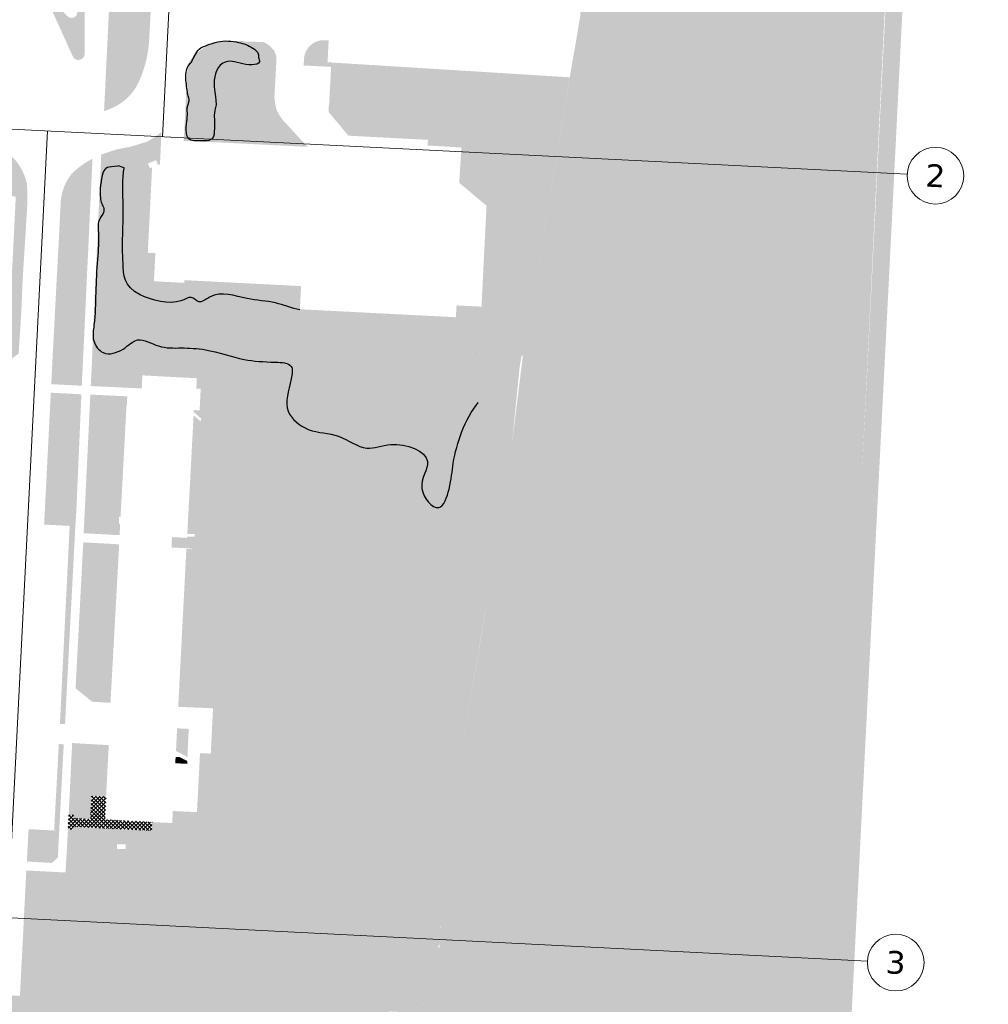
# Model space of a CAD drawing. Header units: millimetres. Extents: x 32690613 to 32694392, y 5343730 to 5344753.
# Tile 163 of 170: x 32692799 to 32692970, y 5344047 to 5344221. Entities that reach past the tile are written whole.
import ezdxf

# ---------------------------------------------------------------- set-up
doc = ezdxf.new("R2010")
doc.units = ezdxf.units.MM
doc.header["$LTSCALE"] = 0.01
doc.layers.get('DEFPOINTS').update_dxf_attribs({"color": 11, "lineweight": 18})
doc.layers.add('Gel-Bewuchs', color=122, linetype='Continuous', lineweight=25)
doc.layers.add('Gel-Rasengitter', color=105, linetype='Continuous', lineweight=5)
for name, color, linetype, lineweight, true_color in [('Veg-Gehoelzfl_H_gr3m', 7, 'Continuous', 5, 0xb5ff6b), ('Veg-Gehoelzfl_H_kl3m', 7, 'Continuous', 5, 0xaae4ad), ('Veg-Rasen', 7, 'Continuous', 5, 0xb9f3a0), ('Veg-Stauden_Bodendecker', 7, 'Continuous', 5, 0xa8ffbe), ('Veg-Waldartig', 7, 'Continuous', 5, 0xb0ee53), ('Veg-Wiese', 7, 'Continuous', 5, 0xd4ffa8), ('Veg_Rohboden', 7, 'Continuous', 5, 0xded9b0)]:
    doc.layers.add(name, color=color, linetype=linetype, lineweight=lineweight, true_color=true_color)
doc.layers.add('Veg-Schotterrasen', color=7, linetype='Continuous', true_color=0xb4f1b1)
doc.styles.add('Verdana', font='verdana.ttf')

# ---------------------------------------------------------------- blocks, each defined once
blk = doc.blocks.new('A$C78070446')
for p, q in [((4470129.58, 5343033.45), (4470100.95, 5342714.26)), ((4469482.47, 5342769.75), (4470232.05, 5342702.5)), ((4470080.73, 5342716.08), (4470043.07, 5342296.4)), ((4469470.04, 5342631.21), (4470219.62, 5342563.96))]:
    blk.add_line(p, q)
for centre in [(4470237.03, 5342702.05), (4470224.6, 5342563.51)]:
    blk.add_circle(centre, 5)
at = {"char_height": 4, "attachment_point": 5, "rotation": 354.86, "line_spacing_factor": 0.252012, "style": 'Verdana'}
for s, insert in [('2', (4470237.03, 5342702.05)), ('3', (4470224.6, 5342563.51))]:
    blk.add_mtext(s, dxfattribs=dict(at, insert=insert))

msp = doc.modelspace()

# ---------------------------------------------------------------- hatches: boundary and pattern name
at = {"layer": 'Gel-Rasengitter'}
h = msp.add_hatch(dxfattribs=at)
h.set_pattern_fill('ANSI37', color=256, scale=0.15, style=0)
h.set_pattern_definition([(45, (32692692.89605, 5344273.37825), (-0.3367596, 0.3367596), []), (135, (32692692.89605, 5344273.37825), (-0.3367596, -0.3367596), [])])
h.paths.add_polyline_path([(32692814.59, 5344083.44), (32692812.02, 5344083.57), (32692811.81, 5344079.47), (32692808.81, 5344079.66), (32692808.85, 5344080.21), (32692807.99, 5344080.25), (32692807.86, 5344077.66), (32692808.74, 5344077.64), (32692808.75, 5344078.18), (32692814.37, 5344077.85), (32692822.64, 5344077.45), (32692822.71, 5344078.95), (32692814.4, 5344079.4)])
at = {"layer": 'Veg-Gehoelzfl_H_gr3m', "transparency": 33554687}
h = msp.add_hatch(color=256, dxfattribs=at)
h.dxf.hatch_style = 1
edge = h.paths.add_edge_path()
edge.add_arc((32692809.66, 5344225.49), 1.11, 359.8722, 442.1626)
edge.add_line((32692809.81, 5344226.59), (32692809.81, 5344226.54))
edge.add_line((32692809.81, 5344226.54), (32692809.5, 5344221.72))
edge.add_arc((32692808.5, 5344221.95), 1.03, 223.3264, 347.3238, ccw=False)
edge.add_line((32692807.74, 5344221.24), (32692805.78, 5344223.25))
edge.add_arc((32692813.57, 5344228.95), 9.65, 213.2187, 216.2147, ccw=False)
edge.add_line((32692805.5, 5344223.66), (32692804.7, 5344222.95))
edge.add_line((32692804.7, 5344222.95), (32692804.33, 5344223.78))
edge.add_arc((32692758.91, 5344276.18), 69.35, 310.917, 311.8798)
edge.add_arc((32692807.97, 5344224.2), 2.79, 148.3825, 172.8749, ccw=False)
edge.add_line((32692805.59, 5344225.66), (32692806.41, 5344226.82))
edge.add_line((32692806.41, 5344226.82), (32692804.52, 5344226.95))
edge.add_arc((32692804.51, 5344225.9), 1.05, 89.0449, 194.9614)
edge.add_line((32692803.49, 5344225.63), (32692808.68, 5344214.2))
edge.add_arc((32692809.71, 5344214.61), 1.11, 201.4561, 352.5345)
edge.add_line((32692810.81, 5344214.46), (32692810.77, 5344225.49))
h = msp.add_hatch(color=256, dxfattribs=at)
h.dxf.hatch_style = 1
h.paths.add_polyline_path([(32692841.48, 5344213.72, 0.38334), (32692838.76, 5344216.83), (32692838.68, 5344216.84), (32692836.92, 5344216.87), (32692835.69, 5344216.81, 0.031961), (32692834.65, 5344216.7, 0.161457), (32692830.12, 5344214.26), (32692829.84, 5344208.8), (32692829.38, 5344199.67), (32692829.66, 5344199.65), (32692829.64, 5344199.19), (32692833.83, 5344198.98), (32692834.25, 5344208.54), (32692834.49, 5344213.15), (32692841.41, 5344212.81)])
h = msp.add_hatch(color=256, dxfattribs=at)
h.dxf.hatch_style = 1
edge = h.paths.add_edge_path()
edge.add_line((32692828.3, 5344199.22), (32692829.16, 5344199.18))
edge.add_line((32692829.16, 5344199.18), (32692830.41, 5344199.11))
edge.add_line((32692830.41, 5344199.11), (32692830.42, 5344199.15))
edge.add_line((32692830.42, 5344199.15), (32692829.64, 5344199.19))
edge.add_line((32692829.64, 5344199.19), (32692829.66, 5344199.65))
edge.add_line((32692829.66, 5344199.65), (32692829.38, 5344199.67))
edge.add_line((32692829.38, 5344199.67), (32692829.84, 5344208.8))
edge.add_line((32692829.84, 5344208.8), (32692830.11, 5344214.25))
edge.add_line((32692830.11, 5344214.25), (32692830.11, 5344214.26))
edge.add_arc((32692836.06, 5344208.64), 8.18, 136.6289, 150.1722)
edge.add_line((32692828.96, 5344212.71), (32692828.37, 5344200.55))
edge.add_line((32692828.37, 5344200.55), (32692828.3, 5344199.22))
at = {"layer": 'Veg-Gehoelzfl_H_kl3m', "transparency": 33554687}
for points in [[(32692809.33, 5344133.76), (32692809.16, 5344131.2), (32692803.65, 5344131.48), (32692803.78, 5344133.98)], [(32692815.06, 5344092.54), (32692814.83, 5344088.3), (32692808.39, 5344088.64), (32692808.6, 5344092.91)], [(32692806.31, 5344077.43), (32692806.08, 5344072.73), (32692805.04, 5344071.75), (32692800.6, 5344071.99), (32692800.91, 5344077.7)]]:
    msp.add_hatch(color=256, dxfattribs=at).paths.add_polyline_path(points)
at = {"layer": 'Veg-Rasen', "transparency": 33554687}
for points in [[(32692844.3, 5344206.93), (32692844.61, 5344212.64), (32692844.63, 5344213.01), (32692844.64, 5344214.14), (32692844.27, 5344215.1), (32692843.51, 5344215.95), (32692842.74, 5344216.49), (32692842.28, 5344216.68), (32692839.2, 5344216.74, -0.342537), (32692841.48, 5344213.72), (32692841.41, 5344212.81), (32692841.37, 5344212.82), (32692834.49, 5344213.14), (32692834.25, 5344208.54), (32692833.83, 5344198.98), (32692850.15, 5344198.16), (32692845.86, 5344202.8), (32692845.21, 5344203.7), (32692844.69, 5344204.69), (32692844.43, 5344205.78)], [(32692823.29, 5344179.4), (32692821.95, 5344179.46), (32692822.71, 5344194.56), (32692822.32, 5344194.39), (32692821.97, 5344195.21), (32692823.4, 5344195.82), (32692823.75, 5344195), (32692823.79, 5344195.02), (32692824.09, 5344195), (32692824.13, 5344195.8), (32692824.37, 5344200.86), (32692824.26, 5344200.74), (32692823.68, 5344200.25), (32692822.85, 5344199.67), (32692821.85, 5344199.07), (32692818.53, 5344198.07), (32692818.57, 5344197.94), (32692818.04, 5344195.9), (32692817.95, 5344189.62), (32692818.05, 5344189), (32692818.02, 5344172.57), (32692820.8, 5344170.68), (32692825.41, 5344170.11), (32692826.83, 5344169.96), (32692829.05, 5344169.73), (32692846.25, 5344168.65), (32692847.31, 5344168.97), (32692847.58, 5344168.35), (32692848.23, 5344167.95), (32692849.25, 5344167.9), (32692866.24, 5344166.2), (32692872.04, 5344166.28), (32692877.15, 5344166.24), (32692877.51, 5344166.67), (32692878.08, 5344166.77), (32692878.29, 5344167.73), (32692878.91, 5344167.91), (32692881.36, 5344167.53), (32692881.88, 5344167.76), (32692882.33, 5344169.69), (32692882.63, 5344173.16), (32692882.8, 5344180.36), (32692883.54, 5344186.95), (32692883.1, 5344187.75), (32692883.13, 5344188.28), (32692882.68, 5344188.83), (32692879.31, 5344191.48), (32692879.42, 5344192.03), (32692879.05, 5344192.84), (32692879.11, 5344193.31), (32692878.72, 5344195.57), (32692879.31, 5344198.52), (32692878.34, 5344198.64), (32692877.71, 5344198.77), (32692873.05, 5344199.58), (32692872.37, 5344200.18), (32692871.57, 5344200.5), (32692870.8, 5344200.83), (32692868.92, 5344201.15), (32692863.88, 5344201.25), (32692858.59, 5344201.2), (32692857.83, 5344201.03), (32692856.36, 5344203.1), (32692855.51, 5344205.5), (32692853.91, 5344205.56), (32692853.85, 5344204.32), (32692857.3, 5344200.22), (32692857.21, 5344200.14), (32692871.4, 5344199.4), (32692871.34, 5344198.4), (32692877.3, 5344198.05), (32692876.92, 5344191.81), (32692881.74, 5344187.77), (32692880.85, 5344169.95), (32692876.45, 5344170.17), (32692876.33, 5344168.08), (32692848.8, 5344169.49), (32692849, 5344173.58), (32692828.4, 5344174.63), (32692828.37, 5344174.15), (32692827.03, 5344174.22), (32692823.03, 5344174.43)], [(32692799.6, 5344194.33, 0.218292), (32692794.49, 5344198.22), (32692794.02, 5344198.3), (32692794.1, 5344197.16), (32692793.29, 5344197.09), (32692792.79, 5344198.42), (32692791.71, 5344198.48), (32692791.27, 5344189.73), (32692798.65, 5344189.38), (32692797.2, 5344160.24), (32692799.16, 5344161.68, -0.004183), (32692799.35, 5344164.68, 0.004198), (32692799.58, 5344168.42, 0.005257), (32692799.75, 5344172.11, -0.007006), (32692799.88, 5344174.89, -0.000387), (32692800, 5344176.94, 0.000172), (32692800.29, 5344181.57, 0.000222), (32692800.35, 5344182.47, 0.000036), (32692800.68, 5344187.96, 0.018664), (32692800.7, 5344188.92, 0.006726), (32692800.63, 5344191.56, 0.072061)], [(32692808.81, 5344079.66), (32692808.86, 5344080.21), (32692807.99, 5344080.25), (32692808.39, 5344088.64), (32692811.27, 5344088.49), (32692814.83, 5344088.3), (32692814.59, 5344083.44), (32692812.02, 5344083.57), (32692811.81, 5344079.47)]]:
    msp.add_hatch(color=256, dxfattribs=at).paths.add_polyline_path(points)
at = {"layer": 'Veg-Schotterrasen', "transparency": 33554687}
h = msp.add_hatch(color=256, dxfattribs=at)
h.paths.add_polyline_path([(32692830.39, 5344076.93), (32692830.63, 5344080.71), (32692826.37, 5344080.92), (32692826.26, 5344078.79), (32692822.71, 5344078.95), (32692822.64, 5344077.45), (32692814.31, 5344077.85), (32692813.93, 5344069.99), (32692823.88, 5344069.78)])
h.paths.add_polyline_path([(32692818.07, 5344074.19), (32692817.25, 5344074.19), (32692816.5, 5344074.19), (32692816.5, 5344075.01), (32692817.25, 5344075.01), (32692818.07, 5344075.01)], flags=16)
at = {"layer": 'Veg-Stauden_Bodendecker', "transparency": 33554687}
for points in [[(32692806.44, 5344096.29), (32692808.16, 5344131.25), (32692809.16, 5344131.2), (32692807.34, 5344096.24)], [(32692807.11, 5344092.68), (32692806.31, 5344077.43), (32692805.42, 5344077.49), (32692806.24, 5344092.75)]]:
    msp.add_hatch(color=256, dxfattribs=at).paths.add_polyline_path(points)
at = {"layer": 'Veg-Waldartig', "transparency": 33554687}
h = msp.add_hatch(color=256, dxfattribs=at)
edge = h.paths.add_edge_path()
edge.add_line((32692852.75, 5344212.36), (32692854.31, 5344212.28))
edge.add_line((32692854.31, 5344212.28), (32692854.35, 5344213.03))
edge.add_line((32692854.35, 5344213.03), (32692853.68, 5344213.07))
edge.add_line((32692853.68, 5344213.07), (32692853.87, 5344216.94))
edge.add_line((32692853.87, 5344216.94), (32692852.86, 5344217))
edge.add_arc((32692853.03, 5344213.47), 3.53, 92.7232, 172.9962)
edge.add_line((32692849.53, 5344213.9), (32692849.51, 5344213.75))
edge.add_line((32692849.51, 5344213.75), (32692849.47, 5344212.52))
edge.add_line((32692849.47, 5344212.52), (32692852.75, 5344212.36))
for points in [[(32692818.05, 5344186.64), (32692818.05, 5344189), (32692817.95, 5344189.62), (32692817.97, 5344190.84), (32692817.6, 5344191.2), (32692817, 5344191.68), (32692816.41, 5344192.02), (32692815.84, 5344192.24), (32692815.27, 5344192.35), (32692814.69, 5344192.35), (32692814.11, 5344192.25), (32692813.52, 5344192.07), (32692812.28, 5344165.33), (32692821.07, 5344164.72), (32692835.01, 5344163.87), (32692888.17, 5344161.31), (32692896.42, 5344210.44), (32692854.35, 5344213.05), (32692853.95, 5344205.56), (32692855.51, 5344205.5), (32692856.36, 5344203.1), (32692857.83, 5344201.03), (32692858.59, 5344201.2), (32692863.88, 5344201.25), (32692868.92, 5344201.15), (32692870.8, 5344200.83), (32692871.57, 5344200.5), (32692872.37, 5344200.18), (32692873.05, 5344199.58), (32692877.71, 5344198.77), (32692878.34, 5344198.64), (32692879.31, 5344198.52), (32692878.72, 5344195.57), (32692879.11, 5344193.31), (32692879.05, 5344192.84), (32692879.42, 5344192.03), (32692879.31, 5344191.48), (32692882.68, 5344188.83), (32692883.13, 5344188.28), (32692883.1, 5344187.75), (32692883.54, 5344186.95), (32692882.8, 5344180.36), (32692882.63, 5344173.16), (32692882.33, 5344169.69), (32692881.88, 5344167.76), (32692881.36, 5344167.53), (32692878.91, 5344167.91), (32692878.29, 5344167.73), (32692878.08, 5344166.77), (32692877.51, 5344166.67), (32692877.15, 5344166.24), (32692872.04, 5344166.28), (32692866.24, 5344166.2), (32692849.25, 5344167.9), (32692848.23, 5344167.95), (32692847.58, 5344168.35), (32692847.31, 5344168.97), (32692846.25, 5344168.65), (32692829.05, 5344169.73), (32692826.83, 5344169.96), (32692825.41, 5344170.11), (32692820.8, 5344170.68), (32692818.02, 5344172.57)], [(32692853.14, 5344213.11), (32692854.35, 5344213.04), (32692854.35, 5344213.05), (32692853.68, 5344213.08)], [(32692818.04, 5344195.9), (32692818.57, 5344197.94), (32692818.51, 5344198.12), (32692816.38, 5344197.68), (32692813.74, 5344196.81), (32692813.52, 5344192.07), (32692814.11, 5344192.25), (32692814.69, 5344192.35), (32692815.27, 5344192.35), (32692815.84, 5344192.24), (32692816.41, 5344192.02), (32692817, 5344191.68), (32692817.6, 5344191.2), (32692817.97, 5344190.84)], [(32692820.86, 5344164.73), (32692821.01, 5344164.72), (32692821.07, 5344164.72), (32692817.11, 5344165.27)], [(32692821.07, 5344164.72), (32692821.01, 5344164.72), (32692821.07, 5344164.72)], [(32692877.72, 5344161.81), (32692880.15, 5344145.92), (32692877.75, 5344122.1), (32692876.7, 5344115.57), (32692875.14, 5344103.86), (32692872.67, 5344089.55), (32692870.59, 5344076.98), (32692869.88, 5344072.86), (32692869.22, 5344069.7), (32692868.46, 5344065.91), (32692867.14, 5344059.55), (32692867.84, 5344055.95), (32692870.45, 5344055.76), (32692872.38, 5344056.15), (32692873.14, 5344056.69), (32692873.49, 5344057.52), (32692873.56, 5344058.94), (32692873.61, 5344060.51), (32692873.53, 5344064.02), (32692876.29, 5344084.85), (32692881.65, 5344117.07), (32692886.23, 5344145.67), (32692887.57, 5344159.15), (32692887.93, 5344161.32)], [(32692857.14, 5344148.79), (32692856.18, 5344148.87), (32692855.24, 5344148.97), (32692854.34, 5344149.09), (32692853.45, 5344149.24), (32692852.59, 5344149.41), (32692851.76, 5344149.6), (32692850.95, 5344149.81), (32692850.16, 5344150.05), (32692849.4, 5344150.34), (32692848.71, 5344150.66), (32692848.09, 5344151.01), (32692847.55, 5344151.37), (32692847.08, 5344151.75), (32692846.69, 5344152.16), (32692846.36, 5344152.59), (32692846.11, 5344153.04), (32692846.01, 5344153.3), (32692845.92, 5344153.55), (32692845.85, 5344153.81), (32692845.79, 5344154.07), (32692845.76, 5344154.33), (32692845.73, 5344154.6), (32692845.73, 5344154.87), (32692845.74, 5344155.14), (32692845.8, 5344155.96), (32692845.94, 5344156.67), (32692846.15, 5344157.28), (32692846.44, 5344157.78), (32692846.81, 5344158.18), (32692847.25, 5344158.48), (32692847.76, 5344158.68), (32692848.36, 5344158.77), (32692848.51, 5344158.77), (32692848.67, 5344158.78), (32692848.83, 5344158.77), (32692848.99, 5344158.77), (32692849.15, 5344158.75), (32692849.31, 5344158.73), (32692849.46, 5344158.71), (32692849.62, 5344158.68), (32692850.39, 5344158.58), (32692851.17, 5344158.48), (32692851.94, 5344158.38), (32692852.72, 5344158.29), (32692853.5, 5344158.2), (32692854.28, 5344158.12), (32692855.07, 5344158.04), (32692855.86, 5344157.96), (32692864.08, 5344157.44), (32692866.74, 5344157.23), (32692867.81, 5344157.13), (32692868.81, 5344156.98), (32692869.74, 5344156.79), (32692870.6, 5344156.57), (32692871.4, 5344156.29), (32692872.13, 5344155.98), (32692872.79, 5344155.63), (32692873.38, 5344155.23), (32692873.62, 5344155.01), (32692873.82, 5344154.72), (32692873.99, 5344154.37), (32692874.12, 5344153.94), (32692874.22, 5344153.45), (32692874.29, 5344152.89), (32692874.31, 5344152.26), (32692874.31, 5344151.56), (32692874.27, 5344150.14), (32692874.19, 5344148.76), (32692874.07, 5344147.42), (32692873.91, 5344146.13), (32692873.71, 5344144.88), (32692873.48, 5344143.67), (32692873.21, 5344142.51), (32692872.89, 5344141.39), (32692872.65, 5344140.75), (32692872.36, 5344140.19), (32692872.03, 5344139.73), (32692871.64, 5344139.37), (32692871.21, 5344139.09), (32692870.73, 5344138.91), (32692870.21, 5344138.82), (32692869.63, 5344138.83), (32692869.15, 5344138.96), (32692868.72, 5344139.14), (32692868.35, 5344139.37), (32692868.03, 5344139.66), (32692867.77, 5344139.99), (32692867.57, 5344140.38), (32692867.42, 5344140.82), (32692867.32, 5344141.31), (32692867.26, 5344141.67), (32692867.2, 5344142.02), (32692867.15, 5344142.37), (32692867.12, 5344142.73), (32692867.09, 5344143.08), (32692867.07, 5344143.44), (32692867.07, 5344143.8), (32692867.07, 5344144.16), (32692866.98, 5344144.66), (32692866.82, 5344145.14), (32692866.57, 5344145.58), (32692866.24, 5344145.99), (32692865.83, 5344146.37), (32692865.34, 5344146.72), (32692864.77, 5344147.03), (32692864.11, 5344147.32), (32692863.27, 5344147.62), (32692862.41, 5344147.88), (32692861.55, 5344148.12), (32692860.68, 5344148.32), (32692859.81, 5344148.49), (32692858.92, 5344148.62), (32692858.03, 5344148.72)], [(32692854.59, 5344074.6), (32692853.5, 5344077.01), (32692853.05, 5344077.3), (32692850.04, 5344078.75), (32692846.91, 5344079.42), (32692845.32, 5344079.04), (32692843.23, 5344077.9), (32692842.82, 5344075.79), (32692842.09, 5344073.92), (32692841.57, 5344072.44), (32692840.71, 5344070.72), (32692841.17, 5344068.49), (32692842.74, 5344067.39), (32692844.4, 5344066.22), (32692845.92, 5344065.47), (32692847.19, 5344064.45), (32692849.34, 5344064.81), (32692850.11, 5344065.55), (32692851.09, 5344066.75), (32692851.68, 5344067.14), (32692853.59, 5344067.52), (32692854.74, 5344068.41), (32692855.24, 5344070.29), (32692855.06, 5344072.86)], [(32692830.96, 5344072.35), (32692832.48, 5344074.11), (32692832.8, 5344074.83), (32692832.97, 5344076.54), (32692832.72, 5344077.4), (32692831.78, 5344077.75), (32692831.25, 5344077.67), (32692830.48, 5344077.03), (32692825.09, 5344071.11), (32692825.08, 5344070.97), (32692825.07, 5344070.73), (32692825.04, 5344070.38), (32692824.99, 5344069.44), (32692824.97, 5344069.04), (32692824.97, 5344068.95), (32692825.61, 5344067.59), (32692826.27, 5344066.47), (32692826.69, 5344065.05), (32692826.96, 5344063.29), (32692827.24, 5344061.52), (32692829.05, 5344059.95), (32692829.93, 5344059.38), (32692832.03, 5344059.58), (32692832.69, 5344061.46), (32692832.14, 5344066.08), (32692830.9, 5344068.95), (32692830.32, 5344069.49), (32692829.71, 5344069.78), (32692829.54, 5344070.49), (32692829.84, 5344071.23), (32692830.35, 5344071.79)], [(32692872.42, 5344049.82), (32692872.63, 5344052.41), (32692871.83, 5344053.38), (32692870.19, 5344053.74), (32692866.78, 5344054.03), (32692866, 5344051.5), (32692863.22, 5344050.07), (32692858.75, 5344049.4), (32692848.7, 5344049.25), (32692840.12, 5344049.93), (32692835.84, 5344051.45), (32692831.86, 5344053.56), (32692829.3, 5344055.64), (32692827.12, 5344056.88), (32692825.47, 5344057.02), (32692823.93, 5344055.52), (32692823.12, 5344053.65), (32692825.57, 5344052.54), (32692828.7, 5344052.19), (32692833.35, 5344049.97), (32692836.18, 5344046.96), (32692842.27, 5344046.66), (32692867.99, 5344045.36), (32692871.49, 5344047.31)]]:
    msp.add_hatch(color=256, dxfattribs=at).paths.add_polyline_path(points)
at = {"layer": 'Veg-Wiese', "transparency": 33554687}
h = msp.add_hatch(color=256, dxfattribs=at)
h.paths.add_polyline_path([(32692558.18, 5343837.98), (32692558.11, 5343836.53), (32692558.03, 5343834.98), (32692869.65, 5343839.56), (32692872.24, 5343891.62), (32692872.24, 5343891.62), (32692879.83, 5344043.25), (32692945.93, 5344040.11), (32692953.28, 5344184.96), (32692970.31, 5344525.55), (32692967.25, 5344524.47), (32692950.28, 5344185.11), (32692943.08, 5344043.24), (32692876.98, 5344046.39), (32692869.41, 5343895.05), (32692869.41, 5343895.05), (32692866.8, 5343842.52)])
h.paths.add_polyline_path([(32692555.49, 5343836.5), (32692555.56, 5343837.94), (32692475, 5343836.76), (32692469.59, 5343736.84), (32692235.17, 5343733.42), (32692235.29, 5343730.42), (32692472.43, 5343733.88), (32692477.84, 5343833.8), (32692555.41, 5343834.94)])
h = msp.add_hatch(color=256, dxfattribs=at)
h.paths.add_polyline_path([(32692918.85, 5344204.17), (32692918.77, 5344201.12), (32692919.82, 5344197.61), (32692922.64, 5344193.05), (32692931.26, 5344183.24), (32692936.59, 5344179.38), (32692940.14, 5344179.52), (32692942.39, 5344181.74), (32692943.84, 5344204.54), (32692942.72, 5344212.21), (32692941.12, 5344214.18), (32692928.97, 5344207.82)], flags=16)
edge = h.paths.add_edge_path()
edge.add_line((32692867.35, 5344250.54), (32692889.76, 5344249.32))
edge.add_line((32692889.76, 5344249.32), (32692889.79, 5344250.34))
edge.add_line((32692889.79, 5344250.34), (32692893.61, 5344250.13))
edge.add_line((32692893.61, 5344250.13), (32692893.38, 5344246.55))
edge.add_line((32692893.38, 5344246.55), (32692889.62, 5344246.81))
edge.add_line((32692889.62, 5344246.81), (32692889.68, 5344247.81))
edge.add_line((32692889.68, 5344247.81), (32692851.58, 5344249.9))
edge.add_line((32692851.58, 5344249.9), (32692851.04, 5344239.33))
edge.add_arc((32692854.05, 5344237.24), 3.67, 116.4885, 145.2133, ccw=False)
edge.add_line((32692852.41, 5344240.52), (32692853.06, 5344240.85))
edge.add_line((32692853.06, 5344240.85), (32692853.23, 5344240.89))
edge.add_arc((32692854.94, 5344234.79), 6.34, 75.2548, 105.6036, ccw=False)
edge.add_arc((32692856.34, 5344238.94), 1.99, 4.7577, 83.9993, ccw=False)
edge.add_line((32692858.33, 5344239.1), (32692863.76, 5344238.75))
edge.add_line((32692863.76, 5344238.75), (32692897.54, 5344236.65))
edge.add_line((32692897.54, 5344236.65), (32692897.53, 5344236.65))
edge.add_line((32692897.53, 5344236.65), (32692899.36, 5344236.55))
edge.add_line((32692899.36, 5344236.55), (32692898.74, 5344230.63))
edge.add_line((32692898.74, 5344230.63), (32692898.3, 5344221.34))
edge.add_line((32692898.3, 5344221.34), (32692897.42, 5344216.17))
edge.add_line((32692897.42, 5344216.17), (32692896.78, 5344212.49))
edge.add_line((32692896.78, 5344212.49), (32692896.42, 5344210.35))
edge.add_line((32692896.42, 5344210.35), (32692888.11, 5344160.97))
edge.add_line((32692888.11, 5344160.97), (32692886.23, 5344145.67))
edge.add_line((32692886.23, 5344145.67), (32692881.15, 5344113.91))
edge.add_line((32692881.15, 5344113.91), (32692876.29, 5344084.85))
edge.add_line((32692876.29, 5344084.85), (32692873.53, 5344064.02))
edge.add_line((32692873.53, 5344064.02), (32692873.62, 5344060.36))
edge.add_line((32692873.62, 5344060.36), (32692873.47, 5344056.92))
edge.add_line((32692873.47, 5344056.92), (32692872.38, 5344056.15))
edge.add_line((32692872.38, 5344056.15), (32692870.45, 5344055.76))
edge.add_line((32692870.45, 5344055.76), (32692870.17, 5344053.72))
edge.add_line((32692870.17, 5344053.72), (32692871.8, 5344053.36))
edge.add_line((32692871.8, 5344053.36), (32692872.6, 5344052.39))
edge.add_line((32692872.6, 5344052.39), (32692872.39, 5344049.81))
edge.add_line((32692872.39, 5344049.81), (32692871.47, 5344047.29))
edge.add_line((32692871.47, 5344047.29), (32692867.97, 5344045.34))
edge.add_line((32692867.97, 5344045.34), (32692876.9, 5344044.89))
edge.add_line((32692876.9, 5344044.89), (32692876.98, 5344046.39))
edge.add_line((32692876.98, 5344046.39), (32692882.06, 5344046.15))
edge.add_line((32692882.06, 5344046.15), (32692943.08, 5344043.25))
edge.add_line((32692943.08, 5344043.25), (32692944.64, 5344073.39))
edge.add_line((32692944.64, 5344073.39), (32692947.72, 5344134.65))
edge.add_line((32692947.72, 5344134.65), (32692954.26, 5344267.53))
edge.add_line((32692954.26, 5344267.53), (32692944.33, 5344268.57))
edge.add_line((32692944.33, 5344268.57), (32692945.18, 5344300.93))
edge.add_line((32692945.18, 5344300.93), (32692946.55, 5344321.54))
edge.add_line((32692946.55, 5344321.54), (32692947.08, 5344341.65))
edge.add_line((32692947.08, 5344341.65), (32692947.38, 5344353.27))
edge.add_line((32692947.38, 5344353.27), (32692948.33, 5344370.67))
edge.add_line((32692948.33, 5344370.67), (32692947.36, 5344370.72))
edge.add_line((32692947.36, 5344370.72), (32692942.13, 5344270.94))
edge.add_line((32692942.13, 5344270.94), (32692868.57, 5344274.69))
edge.add_line((32692868.57, 5344274.69), (32692867.35, 5344250.54))
h = msp.add_hatch(color=256, dxfattribs=at)
h.dxf.hatch_style = 1
edge = h.paths.add_edge_path()
edge.add_arc((32692811.67, 5344213.83), 9.69, 285.3366, 328.4451)
edge.add_arc((32692801.64, 5344218.19), 20.58, 332.7324, 357.2774)
edge.add_line((32692822.19, 5344217.21), (32692822.48, 5344222.41))
edge.add_line((32692822.48, 5344222.41), (32692821, 5344222.47))
edge.add_line((32692821, 5344222.47), (32692821.07, 5344223.93))
edge.add_line((32692821.07, 5344223.93), (32692820.23, 5344223.97))
edge.add_line((32692820.23, 5344223.97), (32692820.25, 5344224.43))
edge.add_line((32692820.25, 5344224.43), (32692819.22, 5344224.48))
edge.add_line((32692819.22, 5344224.48), (32692819.25, 5344225.05))
edge.add_line((32692819.25, 5344225.05), (32692817.11, 5344225.15))
edge.add_line((32692817.11, 5344225.15), (32692817.14, 5344225.72))
edge.add_line((32692817.14, 5344225.72), (32692815.27, 5344225.81))
edge.add_line((32692815.27, 5344225.81), (32692814.23, 5344204.49))
for points in [[(32692918.85, 5344204.17), (32692918.77, 5344201.12), (32692919.82, 5344197.61), (32692922.64, 5344193.05), (32692931.26, 5344183.24), (32692936.59, 5344179.38), (32692940.14, 5344179.52), (32692942.39, 5344181.74), (32692943.84, 5344204.54), (32692942.72, 5344212.21), (32692941.12, 5344214.18), (32692928.97, 5344207.82)], [(32692811.46, 5344180.47), (32692811.72, 5344186.29), (32692811.99, 5344191.7), (32692812.18, 5344196.08, 0.074164), (32692808.49, 5344193.38, 0.17125), (32692806.54, 5344187.66), (32692806.22, 5344181.17), (32692805.87, 5344174.86), (32692805.5, 5344167.71), (32692805.17, 5344161.45), (32692804.94, 5344156.83), (32692804.91, 5344156.27), (32692810.3, 5344155.99), (32692810.37, 5344157.63), (32692810.67, 5344163.62), (32692810.93, 5344169.33), (32692811.19, 5344175.01)], [(32692814.77, 5344165.16), (32692812.28, 5344165.33), (32692812.08, 5344159.73), (32692814.27, 5344160), (32692814.54, 5344160.13)], [(32692835.01, 5344163.87), (32692814.77, 5344165.17), (32692814.54, 5344160.13), (32692818.75, 5344162.11), (32692833.85, 5344160.14), (32692833.65, 5344156.44), (32692833.56, 5344154.82), (32692833.29, 5344149.69), (32692832.27, 5344130.81), (32692832.27, 5344130.81), (32692832.22, 5344129.89), (32692833.25, 5344129.83)], [(32692833.29, 5344149.69), (32692833.56, 5344154.82), (32692833.65, 5344156.44), (32692833.85, 5344160.14), (32692818.75, 5344162.11), (32692814.27, 5344160), (32692812.08, 5344159.73), (32692811.88, 5344155.94), (32692820.93, 5344155.51), (32692820.96, 5344156.03), (32692820.9, 5344156.03), (32692820.99, 5344157.82), (32692830.62, 5344157.31), (32692830.52, 5344155.5), (32692831.29, 5344155.46), (32692831.09, 5344151.64), (32692830.09, 5344151.7), (32692830.07, 5344151.33), (32692831.27, 5344150.27), (32692831.35, 5344150.21), (32692831.39, 5344150.17, 0.098531), (32692831.29, 5344149.8), (32692831.28, 5344149.67), (32692831.12, 5344149.81), (32692830.04, 5344150.75), (32692829.98, 5344149.7), (32692828.92, 5344129.82), (32692829.77, 5344129.81), (32692830.17, 5344129.8), (32692830.22, 5344129.8), (32692830.19, 5344129.35), (32692828.89, 5344129.36), (32692828.88, 5344129.13), (32692826.22, 5344129.27), (32692826.13, 5344127.44), (32692828.76, 5344127.3), (32692832.07, 5344127.06), (32692832.27, 5344130.81), (32692832.27, 5344130.81)], [(32692809.33, 5344133.76), (32692810.23, 5344154.48), (32692804.83, 5344154.76), (32692803.78, 5344133.98)], [(32692818.19, 5344152.43), (32692818.24, 5344152.43), (32692818.33, 5344154.11), (32692811.81, 5344154.43), (32692810.63, 5344129.95), (32692816.97, 5344129.61), (32692816.98, 5344129.77), (32692817.08, 5344131.65), (32692816.84, 5344131.67), (32692816.9, 5344132.87), (32692817.14, 5344132.85)], [(32692833.25, 5344129.83), (32692832.22, 5344129.89), (32692832.07, 5344127.06), (32692833.1, 5344126.99)], [(32692811.81, 5344100.46), (32692809.2, 5344102.58), (32692810.56, 5344128.35), (32692813.08, 5344128.2), (32692816.9, 5344127.99), (32692815.36, 5344100), (32692812.11, 5344100.21)], [(32692833.1, 5344126.99), (32692832.07, 5344127.06), (32692829.75, 5344127.23), (32692829.74, 5344127.13), (32692828.76, 5344127.18), (32692827.32, 5344099.31), (32692831.71, 5344099.12)], [(32692829.18, 5344095.41), (32692827.12, 5344095.51), (32692826.93, 5344091.52), (32692828.96, 5344090.45), (32692829, 5344091.23), (32692828.97, 5344091.24)], [(32692827.47, 5344090.47), (32692826.86, 5344090.44), (32692826.8, 5344089.35), (32692828.9, 5344089.24), (32692828.92, 5344089.76)], [(32692814.31, 5344077.85), (32692808.75, 5344078.18), (32692808.74, 5344077.64), (32692807.86, 5344077.66), (32692807.43, 5344070.06), (32692804.48, 5344070.21), (32692800.51, 5344070.42), (32692800.26, 5344065.52), (32692808.01, 5344064.04), (32692808.28, 5344069.76), (32692824.97, 5344068.94), (32692824.97, 5344069.04), (32692824.99, 5344069.44), (32692825.04, 5344070.38), (32692825.07, 5344070.73), (32692825.08, 5344070.97), (32692825.09, 5344071.11), (32692823.88, 5344069.78), (32692813.93, 5344069.99)], [(32692808.01, 5344064.04), (32692800.26, 5344065.52), (32692800.13, 5344062.99), (32692807.88, 5344061.43)], [(32692807.88, 5344061.43), (32692800.13, 5344062.99), (32692799.89, 5344058.14), (32692799.41, 5344048.81), (32692807.26, 5344048.41)]]:
    msp.add_hatch(color=256, dxfattribs=at).paths.add_polyline_path(points)
h = msp.add_hatch(color=256, dxfattribs=at)
h.paths.add_polyline_path([(32692880.15, 5344145.92), (32692877.72, 5344161.81), (32692835.01, 5344163.87), (32692831.6, 5344099.13), (32692833.46, 5344099.05), (32692833.07, 5344091.04), (32692831.17, 5344091.13), (32692830.63, 5344080.71), (32692830.39, 5344076.93), (32692830.48, 5344077.03), (32692831.25, 5344077.67), (32692831.78, 5344077.75), (32692832.72, 5344077.4), (32692832.97, 5344076.54), (32692832.8, 5344074.83), (32692832.48, 5344074.11), (32692830.96, 5344072.35), (32692830.35, 5344071.79), (32692829.84, 5344071.23), (32692829.54, 5344070.49), (32692829.71, 5344069.78), (32692830.32, 5344069.49), (32692830.9, 5344068.95), (32692832.14, 5344066.08), (32692832.69, 5344061.46), (32692832.03, 5344059.58), (32692829.93, 5344059.38), (32692829.05, 5344059.95), (32692827.24, 5344061.52), (32692826.96, 5344063.29), (32692826.69, 5344065.05), (32692826.27, 5344066.47), (32692825.61, 5344067.59), (32692824.98, 5344068.94), (32692808.28, 5344069.76), (32692807.26, 5344048.41), (32692836.19, 5344046.95), (32692833.35, 5344049.97), (32692828.7, 5344052.19), (32692825.57, 5344052.54), (32692823.12, 5344053.65), (32692823.93, 5344055.52), (32692825.47, 5344057.02), (32692827.12, 5344056.88), (32692829.3, 5344055.64), (32692831.86, 5344053.56), (32692835.84, 5344051.45), (32692840.12, 5344049.93), (32692848.7, 5344049.25), (32692858.75, 5344049.4), (32692863.22, 5344050.07), (32692866, 5344051.5), (32692866.78, 5344054.03), (32692870.19, 5344053.74), (32692870.48, 5344055.78), (32692867.87, 5344055.97), (32692867.14, 5344059.55), (32692868.46, 5344065.91), (32692869.22, 5344069.7), (32692869.88, 5344072.86), (32692870.59, 5344076.98), (32692872.67, 5344089.55), (32692875.14, 5344103.86), (32692876.7, 5344115.57), (32692877.75, 5344122.1)])
h.paths.add_polyline_path([(32692867.77, 5344139.99), (32692867.57, 5344140.38), (32692867.42, 5344140.82), (32692867.32, 5344141.31), (32692867.26, 5344141.67), (32692867.2, 5344142.02), (32692867.15, 5344142.37), (32692867.12, 5344142.73), (32692867.09, 5344143.08), (32692867.07, 5344143.44), (32692867.07, 5344143.8), (32692867.07, 5344144.16), (32692866.98, 5344144.66), (32692866.82, 5344145.14), (32692866.57, 5344145.58), (32692866.24, 5344145.99), (32692865.83, 5344146.37), (32692865.34, 5344146.72), (32692864.77, 5344147.03), (32692864.11, 5344147.32), (32692863.27, 5344147.62), (32692862.41, 5344147.88), (32692861.55, 5344148.12), (32692860.68, 5344148.32), (32692859.81, 5344148.49), (32692858.92, 5344148.62), (32692858.03, 5344148.72), (32692857.14, 5344148.79), (32692856.18, 5344148.87), (32692855.24, 5344148.97), (32692854.34, 5344149.09), (32692853.45, 5344149.24), (32692852.59, 5344149.41), (32692851.76, 5344149.6), (32692850.95, 5344149.81), (32692850.16, 5344150.05), (32692849.4, 5344150.34), (32692848.71, 5344150.66), (32692848.09, 5344151.01), (32692847.55, 5344151.37), (32692847.08, 5344151.75), (32692846.69, 5344152.16), (32692846.36, 5344152.59), (32692846.11, 5344153.04), (32692846.01, 5344153.3), (32692845.92, 5344153.55), (32692845.85, 5344153.81), (32692845.79, 5344154.07), (32692845.76, 5344154.33), (32692845.73, 5344154.6), (32692845.73, 5344154.87), (32692845.74, 5344155.14), (32692845.8, 5344155.96), (32692845.94, 5344156.67), (32692846.15, 5344157.28), (32692846.44, 5344157.78), (32692846.81, 5344158.18), (32692847.25, 5344158.48), (32692847.76, 5344158.68), (32692848.36, 5344158.77), (32692848.59, 5344158.78), (32692848.91, 5344158.77), (32692849.23, 5344158.75), (32692849.46, 5344158.71), (32692849.62, 5344158.68), (32692850.39, 5344158.58), (32692851.17, 5344158.48), (32692851.94, 5344158.38), (32692852.72, 5344158.29), (32692853.5, 5344158.2), (32692854.28, 5344158.12), (32692855.07, 5344158.04), (32692855.86, 5344157.96), (32692864.08, 5344157.44), (32692866.74, 5344157.23), (32692867.81, 5344157.13), (32692868.81, 5344156.98), (32692869.74, 5344156.79), (32692870.6, 5344156.57), (32692871.4, 5344156.29), (32692872.13, 5344155.98), (32692872.79, 5344155.63), (32692873.38, 5344155.23), (32692873.62, 5344155.01), (32692873.82, 5344154.72), (32692873.99, 5344154.37), (32692874.12, 5344153.94), (32692874.22, 5344153.45), (32692874.29, 5344152.89), (32692874.31, 5344152.26), (32692874.31, 5344151.56), (32692874.27, 5344150.14), (32692874.19, 5344148.76), (32692874.07, 5344147.42), (32692873.91, 5344146.13), (32692873.71, 5344144.88), (32692873.48, 5344143.67), (32692873.21, 5344142.51), (32692872.89, 5344141.39), (32692872.65, 5344140.75), (32692872.36, 5344140.19), (32692872.03, 5344139.73), (32692871.64, 5344139.37), (32692871.21, 5344139.09), (32692870.73, 5344138.91), (32692870.21, 5344138.82), (32692869.63, 5344138.83), (32692869.15, 5344138.96), (32692868.72, 5344139.14), (32692868.35, 5344139.37), (32692868.03, 5344139.66)], flags=16)
h.paths.add_polyline_path([(32692846.91, 5344079.42), (32692850.04, 5344078.75), (32692853.05, 5344077.3), (32692853.5, 5344077.01), (32692854.59, 5344074.6), (32692855.06, 5344072.86), (32692855.24, 5344070.29), (32692854.74, 5344068.41), (32692853.59, 5344067.52), (32692851.68, 5344067.14), (32692851.09, 5344066.75), (32692850.11, 5344065.55), (32692849.34, 5344064.81), (32692847.19, 5344064.45), (32692845.92, 5344065.47), (32692844.4, 5344066.22), (32692842.74, 5344067.39), (32692841.17, 5344068.49), (32692840.71, 5344070.72), (32692841.57, 5344072.44), (32692842.09, 5344073.92), (32692842.82, 5344075.79), (32692843.23, 5344077.9), (32692845.32, 5344079.04)], flags=16)
at = {"layer": 'Veg_Rohboden'}
h = msp.add_hatch(color=256, dxfattribs=at)
h.dxf.hatch_style = 1
h.paths.add_polyline_path([(32692864.59, 5344045.53), (32692842.27, 5344046.66), (32692836.18, 5344046.96), (32692836.19, 5344046.95), (32692807.26, 5344048.41), (32692807.26, 5344048.41), (32692799.41, 5344048.81), (32692799.39, 5344048.28), (32692793.32, 5344048.62), (32692793.31, 5344048.58), (32692792.88, 5344048.6), (32692792.73, 5344045.18), (32692792.18, 5344024.41), (32692791.34, 5343991.72), (32692794.27, 5343991.39), (32692796.69, 5343991.2), (32692839.34, 5343987.83), (32692858.1, 5343986.41), (32692861.59, 5343986.03), (32692861.69, 5343988.2)])

# ---------------------------------------------------------------- linework, layer by layer
at = {"layer": 'Gel-Bewuchs', "transparency": 33554687}
for points, knots in [([(32692834, 5344205.57), (32692833.91, 5344206.91), (32692833.71, 5344208.1), (32692833.41, 5344211.83), (32692836.44, 5344213.86), (32692839.42, 5344212.29), (32692841.93, 5344212.88), (32692841.43, 5344213.9), (32692841.54, 5344214.85), (32692840.08, 5344215.96), (32692837.74, 5344216.8), (32692834.76, 5344217), (32692832.52, 5344216.13), (32692830.54, 5344215.44), (32692829.93, 5344213.23), (32692828.67, 5344212.18), (32692828.62, 5344209.83), (32692828.97, 5344207.87), (32692828.93, 5344207.25), (32692829.41, 5344206.56), (32692829.07, 5344205.71), (32692828.92, 5344205.03), (32692828.92, 5344204.2), (32692829.02, 5344203.74), (32692828.66, 5344201.61), (32692828.85, 5344199.15), (32692831, 5344199.22), (32692833.65, 5344199.15), (32692833.7, 5344201.21), (32692833.77, 5344202.99), (32692833.63, 5344204.08), (32692834, 5344205.57)], [0, 0, 0, 0, 2.412647, 7.564405, 10.274593, 13.670583, 15.111711, 15.885456, 16.503137, 17.917958, 20.617765, 24.299128, 26.340331, 27.994428, 30.889282, 32.400756, 34.882685, 36.405058, 38.479386, 40.170854, 41.242948, 41.242948, 41.242948, 43.330042, 45.053333, 46.921949, 49.720165, 52.61721, 54.623828, 56.320301, 56.85629, 56.85629, 56.85629, 56.85629]), ([(32692848.8, 5344169.38), (32692847.35, 5344169.68), (32692844.3, 5344170.97), (32692839, 5344171.06), (32692834.29, 5344173.13), (32692831.04, 5344170.21), (32692829.69, 5344172.1), (32692826.96, 5344170), (32692817.65, 5344172.25), (32692817.65, 5344176.58), (32692817.4, 5344181.59, 0), (32692817.72, 5344185.73), (32692817.45, 5344192.62, 0), (32692817.79, 5344194.43), (32692816.94, 5344194.81), (32692814.94, 5344194.53), (32692813.92, 5344194.8), (32692813.37, 5344189.52), (32692813.92, 5344187.78), (32692814.64, 5344186.77), (32692813.09, 5344185.23), (32692813.38, 5344181.82), (32692813.02, 5344178.27), (32692812.72, 5344172.41), (32692812.68, 5344167.71), (32692811.99, 5344163.93), (32692814.14, 5344161.08), (32692817.63, 5344162.09), (32692820.24, 5344164.96), (32692823.92, 5344162.51), (32692827.92, 5344162.73), (32692833.05, 5344162.46), (32692838.57, 5344160.4), (32692843.2, 5344160.18), (32692847.75, 5344160.03), (32692847.09, 5344155.77), (32692845.5, 5344151.57), (32692850.44, 5344147.49), (32692855.7, 5344147.8), (32692860.25, 5344144.05), (32692865.41, 5344146.58), (32692873.54, 5344143.65), (32692868.79, 5344138.19), (32692873.54, 5344132.69), (32692875.49, 5344138.39), (32692875.86, 5344144.32), (32692877.9, 5344150.01), (32692880.28, 5344153.04)], [106.593088, 106.593088, 106.593088, 106.593088, 110.993293, 116.042093, 122.715626, 124.766854, 126.309893, 127.839485, 132.018004, 138.357631, 141.74371, 145.943093, 148.716179, 148.716179, 148.716179, 149.015813, 153.193441, 157.082989, 158.488483, 161.748367, 163.388083, 164.539933, 169.850452, 175.735367, 181.455389, 184.229182, 186.905395, 190.459641, 193.492664, 197.330726, 201.340904, 205.622462, 212.675835, 218.204614, 221.086438, 223.275261, 229.034567, 233.803598, 239.279197, 244.685127, 248.967227, 256.138775, 260.985882, 265.465479, 269.200985, 273.853262, 285.437816, 285.437816, 285.437816, 285.437816])]:
    msp.add_open_spline(points, degree=3, knots=knots, dxfattribs=at)

# ---------------------------------------------------------------- block references
at = {"layer": 'DEFPOINTS', "transparency": 33554687, "rotation": 2.237485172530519}
msp.add_blockref('A$C78070446', (28434719.52, -168960.66), dxfattribs=at)

doc.saveas('drawing.dxf')
